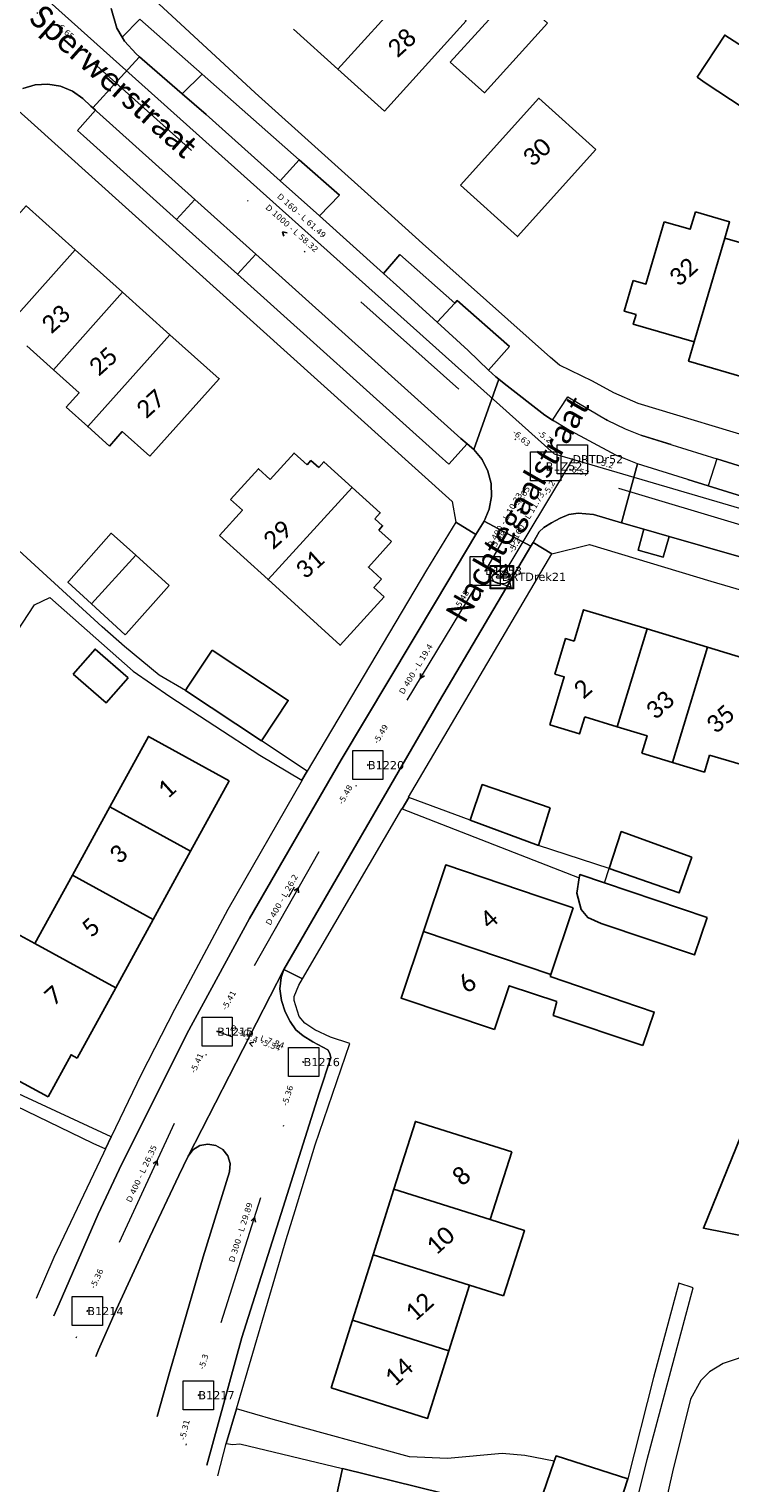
# Model space of a CAD drawing. Header units: metres. Extents: x 113074 to 114313, y 482627 to 483855.
# Tile 12 of 78: x 113458 to 113518, y 483092 to 483216. Entities that reach past the tile are written whole.
import ezdxf
from ezdxf.enums import TextEntityAlignment as Align

# ---------------------------------------------------------------- set-up
doc = ezdxf.new("R2010")
doc.units = ezdxf.units.M
doc.header["$MEASUREMENT"] = 0
doc.linetypes.add('DGN Style 2', pattern=[50.429501, 30.257701, -20.1718])
doc.linetypes.add('DGN Style 6', pattern=[30.473618, 0.016022, -6.408752, 11.215317, -6.408752, 0.016022, -6.408752])
for name, color, linetype, lineweight in [('BGT-Lijnen - BTD BEGROEID TERREINDEEL (v)', 94, 'Continuous', 13), ('BGT-Lijnen - BTD Groenvoorziening  gras- en kruidachtigen (v)', 94, 'Continuous', 13), ('BGT-Lijnen - Huisnummer overig (t)', 252, 'Continuous', 13), ('BGT-Lijnen - IMKL   Bijzondere knoop (p)', 252, 'Continuous', 13), ('BGT-Lijnen - ORL Straatnaam (t)', 7, 'Continuous', 13), ('BGT-Lijnen - PND grondvlak pand (v_mv)', 1, 'Continuous', 13), ('BGT-Lijnen - WGD Parkeervlak (v)', 7, 'Continuous', 13), ('BGT-Lijnen - WGD Rijbaan - Lokale weg (v)', 7, 'Continuous', 13), ('BGT-Lijnen - WGD Rijbaan - Lokale weg verkeersdrempel (v)', 7, 'Continuous', 13), ('BGT-Lijnen - WGD Voetpad (v)', 7, 'Continuous', 13), ('BGT-Lijnen - XXX Brandgang OTD (v)', 7, 'Continuous', 13), ('BGT-Lijnen - XXX Haagvoet BTD (v)', 211, 'Continuous', 13), ('Riolering - BOBs', 7, 'Continuous', 13), ('Riolering - Drainage', 254, 'Continuous', 13), ('Riolering - Gemengd riool', 7, 'Continuous', 13), ('Riolering - KNOOP_NUMMER', 7, 'Continuous', 13), ('Riolering - KNOOP_RIOOLPUT', 7, 'Continuous', 13), ('Riolering - Leidingtekst', 7, 'Continuous', 13), ('Riolering - Level 63', 7, 'Continuous', 13), ('Riolering - RIO-KNP', 4, 'Continuous', 13), ('Riolering - Stroomrichting', 7, 'Continuous', 13)]:
    doc.layers.add(name, color=color, linetype=linetype, lineweight=lineweight)
doc.styles.add('Style-Calibri', font='calibri.ttf')
doc.styles.add('Style-Verdana', font='verdana.ttf')

# ---------------------------------------------------------------- blocks, each defined once
blk = doc.blocks.new('IMKL Bijzondere knoop')
at = {"layer": 'BGT-Lijnen - IMKL   Bijzondere knoop (p)', "linetype": 'Continuous', "lineweight": 13}
for p, q in [((-39, 8), (39, 8)), ((-39, -9), (39, -9))]:
    blk.add_line(p, q, dxfattribs=at)
blk.add_arc((-40, -1), 8.3, 79.3818, 280.6182, dxfattribs=at)
at = {"layer": 'BGT-Lijnen - IMKL   Bijzondere knoop (p)', "linetype": 'Continuous', "lineweight": 13, "extrusion": (0, 0, -1)}
blk.add_arc((-41, -1), 8.42, 75.8538, 284.1462, dxfattribs=at)
at = {"layer": 'BGT-Lijnen - IMKL   Bijzondere knoop (p)', "linetype": 'Continuous', "lineweight": 13}
blk.add_ellipse((-4, -5), major_axis=(-79.3, -0.2), ratio=0.699465, dxfattribs=at)
for points in [[(-101, 98), (99, 98), (99, -102), (-101, -102)], [(-95, 92), (92, 92), (92, -96), (-95, -96)]]:
    blk.add_3dface(points, dxfattribs=at)
blk = doc.blocks.new('CDE bijzonder')
at = {"layer": 'Riolering - RIO-KNP', "color": 172}
for p, q in [((-1.14, -0.26), (0.34, 1.08)), ((0.34, 1.08), (0.76, -0.88)), ((0.76, -0.88), (-1.14, -0.26))]:
    blk.add_line(p, q, dxfattribs=at)
blk.add_3dface([(-1.14, -0.26), (0.34, 1.08), (0.76, -0.88)], dxfattribs=at)
blk = doc.blocks.new('rioput')
at = {"layer": 'Riolering - Level 63', "linetype": 'Continuous', "lineweight": 13}
blk.add_3dface([(-1.29, 1.24), (1.29, 1.24), (1.29, -1.24), (-1.29, -1.24)], dxfattribs=at)

msp = doc.modelspace()

# ---------------------------------------------------------------- linework, layer by layer
at = {"layer": 'BGT-Lijnen - BTD BEGROEID TERREINDEEL (v)', "linetype": 'DGN Style 2', "lineweight": 13, "flags": 128}
for points in [[(113520.1, 483103.39), (113518.67, 483102.64), (113517.37, 483102.21)], [(113517.37, 483102.21), (113516.22, 483101.49), (113515.47, 483100.76)], [(113515.47, 483100.76), (113514.58, 483099.17), (113513.05, 483092.94)], [(113513.05, 483092.94), (113509.94, 483079.23), (113506.93, 483061.79)]]:
    msp.add_lwpolyline(points, dxfattribs=at)
at = {"layer": 'BGT-Lijnen - BTD Groenvoorziening  gras- en kruidachtigen (v)', "linetype": 'DGN Style 2', "lineweight": 13, "flags": 128}
for points in [[(113472.81, 483212.52), (113467.5, 483217.2), (113465.98, 483215.68)], [(113465.98, 483215.68), (113466.19, 483215.33), (113467.17, 483214.25)], [(113467.17, 483214.25), (113467.46, 483214), (113467.7, 483213.79)], [(113467.7, 483213.79), (113471.12, 483210.83), (113472.81, 483212.52)], [(113484.57, 483202.16), (113481.11, 483205.19), (113479.49, 483203.39)], [(113479.49, 483203.39), (113482.85, 483200.38), (113484.57, 483202.16)], [(113472.2, 483201.78), (113470.64, 483200.07), (113475.85, 483195.39)], [(113475.85, 483195.39), (113477.41, 483197.11), (113472.2, 483201.78)], [(113494.43, 483192.93), (113492.92, 483191.28), (113495.57, 483188.86)], [(113499.11, 483189.21), (113494.63, 483193.15), (113494.43, 483192.93)], [(113495.57, 483188.86), (113497.32, 483187.19), (113499.11, 483189.21)], [(113512.76, 483172.97), (113510.61, 483173.59), (113510.12, 483171.8)], [(113510.12, 483171.8), (113512.25, 483171.19), (113512.76, 483172.97)], [(113472.62, 483120.85), (113472.04, 483120.49), (113471.62, 483119.94)], [(113473.98, 483120.86), (113473.3, 483120.98), (113472.62, 483120.85)], [(113475.01, 483119.97), (113474.58, 483120.51), (113473.98, 483120.86)], [(113471.62, 483119.94), (113470.83, 483118.29), (113468.34, 483113.04)], [(113475.17, 483118.62), (113475.21, 483119.31), (113475.01, 483119.97)], [(113470.05, 483101.54), (113472.9, 483111.34), (113475.17, 483118.62)], [(113468.34, 483113.04), (113465.51, 483106.85), (113463.97, 483103.39)], [(113463.97, 483103.39), (113463.73, 483102.8)], [(113468.97, 483097.67), (113470.05, 483101.54)]]:
    msp.add_lwpolyline(points, dxfattribs=at)
at = {"layer": 'BGT-Lijnen - ORL Straatnaam (t)', "linetype": 'Continuous', "lineweight": 13, "flags": 128}
msp.add_lwpolyline([(113480.23, 483142.12), (113480.72, 483142.99)], dxfattribs=at)
at = {"layer": 'BGT-Lijnen - PND grondvlak pand (v_mv)', "linetype": 'Continuous', "lineweight": 25, "flags": 128}
for points in [[(113480.63, 483216.37), (113484.44, 483212.94), (113490.43, 483219.57)], [(113490.43, 483219.57), (113484.44, 483212.94), (113488.42, 483209.34)], [(113488.42, 483209.34), (113495.4, 483217.08), (113493.17, 483219.09)], [(113502.36, 483216.87), (113499.45, 483219.5), (113494.04, 483213.53)], [(113494.04, 483213.53), (113496.98, 483210.92), (113502.36, 483216.87)], [(113520.62, 483213.85), (113517.52, 483215.85), (113515.15, 483212.26)], [(113515.15, 483212.26), (113515.94, 483211.72)], [(113515.94, 483211.72), (113519.01, 483209.69), (113519.81, 483210.91)], [(113506.49, 483206.07), (113501.61, 483210.45), (113494.92, 483203.01)], [(113494.92, 483203.01), (113499.79, 483198.62), (113506.49, 483206.07)], [(113461.96, 483197.47), (113457.76, 483201.24), (113451.94, 483194.73)], [(113515.01, 483200.73), (113514.57, 483199.24), (113512.34, 483199.89)], [(113517.53, 483198.49), (113517.93, 483199.87), (113515.01, 483200.73)], [(113512.34, 483199.89), (113510.78, 483194.55), (113509.69, 483194.87)], [(113514.9, 483189.6), (113517.53, 483198.49)], [(113519.89, 483197.8), (113517.53, 483198.49), (113514.9, 483189.6)], [(113453.78, 483188.33), (113454.99, 483189.68), (113461.96, 483197.47)], [(113466.02, 483193.85), (113461.96, 483197.47), (113454.99, 483189.68)], [(113509.69, 483194.87), (113508.92, 483192.23), (113509.93, 483191.94)], [(113457.84, 483189.26), (113460.1, 483187.23), (113466.02, 483193.85)], [(113470.07, 483190.22), (113466.02, 483193.85), (113460.1, 483187.23)], [(113509.93, 483191.94), (113509.69, 483191.12), (113514.9, 483189.6)], [(113461.19, 483184.02), (113463.04, 483182.36), (113470.07, 483190.22)], [(113470.07, 483190.22), (113463.04, 483182.36), (113464.9, 483180.7)], [(113468.35, 483179.83), (113474.28, 483186.46), (113470.07, 483190.22)], [(113514.9, 483189.6), (113514.42, 483187.97), (113519.7, 483186.43)], [(113460.1, 483187.23), (113462.3, 483185.26), (113461.19, 483184.02)], [(113464.9, 483180.7), (113465.99, 483181.93), (113468.35, 483179.83)], [(113481.8, 483179.09), (113480.69, 483180.1), (113478.63, 483177.84)], [(113482.79, 483178.86), (113482.13, 483179.46), (113481.8, 483179.09)], [(113485.65, 483177.16), (113483.24, 483179.35), (113482.79, 483178.86)], [(113478.63, 483177.84), (113477.63, 483178.76), (113475.24, 483176.13)], [(113474.31, 483173.05), (113478.46, 483169.27), (113485.65, 483177.16)], [(113485.65, 483177.16), (113478.46, 483169.27), (113482.68, 483165.43)], [(113487.6, 483174.48), (113488.05, 483174.98), (113485.65, 483177.16)], [(113475.24, 483176.13), (113476.26, 483175.2), (113474.31, 483173.05)], [(113487.92, 483173.51), (113488.26, 483173.88), (113487.6, 483174.48)], [(113467.14, 483171.36), (113465.05, 483173.23), (113461.42, 483169.14)], [(113489.02, 483172.52), (113487.92, 483173.51)], [(113488.16, 483169.32), (113487.04, 483170.34), (113489.02, 483172.52)], [(113463.36, 483167.19), (113467.14, 483171.36)], [(113467.14, 483171.36), (113463.36, 483167.19), (113466.25, 483164.55)], [(113470.01, 483168.76), (113467.14, 483171.36)], [(113488.4, 483167.8), (113487.51, 483168.61), (113488.16, 483169.32)], [(113461.42, 483169.14), (113461.34, 483169.04), (113463.36, 483167.19)], [(113466.25, 483164.55), (113466.32, 483164.64), (113470.01, 483168.76)], [(113482.68, 483165.43), (113484.62, 483163.65), (113488.4, 483167.8)], [(113510.88, 483165.05), (113505.45, 483166.69), (113504.63, 483164.01)], [(113505.55, 483157.52), (113508.33, 483156.68), (113510.88, 483165.05)], [(113516.05, 483163.48), (113510.88, 483165.05), (113508.33, 483156.68)], [(113466.49, 483160.87), (113463.66, 483163.33), (113461.79, 483161.19)], [(113473.69, 483163.24), (113471.58, 483160.06)], [(113477.89, 483155.48), (113480.18, 483158.93), (113473.69, 483163.24)], [(113504.63, 483164.01), (113503.91, 483164.23), (113502.99, 483161.18)], [(113510.43, 483154.42), (113513.06, 483153.62), (113516.05, 483163.48)], [(113521.37, 483161.87), (113516.05, 483163.48), (113513.06, 483153.62)], [(113516.22, 483154.26), (113518.84, 483153.47), (113521.37, 483161.87)], [(113461.79, 483161.19), (113464.62, 483158.73), (113466.49, 483160.87)], [(113502.99, 483161.18), (113503.79, 483160.94), (113502.55, 483156.84)], [(113471.58, 483160.06), (113471.4, 483159.78), (113477.89, 483155.48)], [(113502.55, 483156.84), (113505.11, 483156.07), (113505.55, 483157.52)], [(113475.13, 483152.06), (113468.22, 483155.85), (113464.92, 483149.83)], [(113508.33, 483156.68), (113510.88, 483155.91), (113510.43, 483154.42)], [(113513.06, 483153.62), (113515.78, 483152.8), (113516.22, 483154.26)], [(113464.92, 483149.83), (113471.84, 483146.04), (113475.13, 483152.06)], [(113502.59, 483149.74), (113496.78, 483151.74), (113495.75, 483148.7)], [(113471.84, 483146.04), (113464.92, 483149.83), (113461.72, 483143.98)], [(113495.75, 483148.7), (113501.59, 483146.53), (113502.59, 483149.74)], [(113514.7, 483145.53), (113508.67, 483147.72), (113507.64, 483144.57)], [(113461.72, 483143.98), (113468.64, 483140.2), (113471.84, 483146.04)], [(113501.66, 483142.17), (113493.66, 483144.86), (113491.75, 483139.16)], [(113507.64, 483144.57), (113513.62, 483142.47), (113514.7, 483145.53)], [(113468.64, 483140.2), (113461.72, 483143.98), (113458.52, 483138.14)], [(113505.08, 483143.76), (113504.86, 483142.44), (113505.25, 483141.04)], [(113507.23, 483143.33), (113505.12, 483144.04), (113505.08, 483143.76)], [(113516.02, 483140.38), (113507.23, 483143.33)], [(113504.56, 483141.2), (113501.66, 483142.17)], [(113491.75, 483139.16), (113502.65, 483135.5), (113504.56, 483141.2)], [(113505.25, 483141.04), (113505.8, 483140.36), (113506.96, 483139.84)], [(113458.52, 483138.14), (113465.44, 483134.35), (113468.64, 483140.2)], [(113506.96, 483139.84), (113514.94, 483137.16), (113516.02, 483140.38)], [(113456.33, 483139.34), (113451.03, 483129.66), (113459.64, 483125.03)], [(113465.44, 483134.35), (113458.52, 483138.14), (113456.33, 483139.34)], [(113491.75, 483139.16), (113489.84, 483133.46), (113497.83, 483130.78)], [(113502.59, 483135.32), (113502.65, 483135.5), (113491.75, 483139.16)], [(113497.83, 483130.78), (113499.09, 483134.53), (113503.17, 483133.17)], [(113508.8, 483133.19), (113505, 483134.49), (113502.59, 483135.32)], [(113462.14, 483128.33), (113465.44, 483134.35)], [(113503.17, 483133.17), (113502.85, 483131.97), (113510.5, 483129.43)], [(113510.5, 483129.43), (113511.49, 483132.27), (113508.8, 483133.19)], [(113459.64, 483125.03), (113461.61, 483128.62), (113462.14, 483128.33)], [(113499.3, 483120.32), (113491.06, 483122.92), (113489.23, 483117.13)], [(113519.32, 483122.72), (113515.69, 483113.79), (113523.52, 483112.24)], [(113489.23, 483117.13), (113497.47, 483114.52), (113499.3, 483120.32)], [(113497.47, 483114.52), (113489.23, 483117.13), (113487.46, 483111.52)], [(113498.61, 483108), (113500.38, 483113.6), (113497.47, 483114.52)], [(113495.7, 483108.92), (113487.46, 483111.52), (113485.69, 483105.91)], [(113487.46, 483111.52), (113495.7, 483108.92), (113498.61, 483108)], [(113485.69, 483105.91), (113493.93, 483103.31), (113495.7, 483108.92)], [(113493.93, 483103.31), (113485.69, 483105.91), (113483.86, 483100.12)], [(113483.86, 483100.12), (113492.1, 483097.52), (113493.93, 483103.31)], [(113502.94, 483093.87), (113501.97, 483091.04), (113508.17, 483089.11)], [(113509.23, 483092.34), (113503.09, 483094.31), (113502.94, 483093.87)], [(113493.48, 483091.08), (113484.84, 483093.23), (113484.05, 483089.73)], [(113508.17, 483089.11), (113509.23, 483092.34)]]:
    msp.add_lwpolyline(points, dxfattribs=at)
at = {"layer": 'BGT-Lijnen - WGD Parkeervlak (v)', "linetype": 'Continuous', "lineweight": 13, "flags": 128}
for points in [[(113472.81, 483212.52), (113471.12, 483210.83), (113473.18, 483209.05)], [(113481.11, 483205.19), (113472.81, 483212.52)], [(113463.78, 483209.34), (113463.7, 483209.42), (113462.15, 483207.7)], [(113470.64, 483200.07), (113472.2, 483201.78), (113463.78, 483209.34)], [(113473.18, 483209.05), (113479.49, 483203.39), (113481.11, 483205.19)], [(113462.15, 483207.7), (113462.68, 483207.22), (113470.64, 483200.07)], [(113477.41, 483197.11), (113475.85, 483195.39), (113493.08, 483179.9)], [(113495.49, 483180.89), (113494.96, 483181.34), (113477.41, 483197.11)], [(113489.74, 483197.09), (113488.33, 483195.47), (113489.74, 483194.2)], [(113494.43, 483192.93), (113489.74, 483197.09)], [(113489.74, 483194.2), (113492.92, 483191.28), (113494.43, 483192.93)], [(113493.08, 483179.9), (113493.92, 483179.15), (113495.49, 483180.89)], [(113521.39, 483178.18), (113516.83, 483179.6), (113516.11, 483177.29)], [(113516.11, 483177.29), (113523.08, 483175.12), (113538.69, 483170.44)]]:
    msp.add_lwpolyline(points, dxfattribs=at)
at = {"layer": 'BGT-Lijnen - WGD Rijbaan - Lokale weg (v)', "linetype": 'Continuous', "lineweight": 13, "flags": 128}
for points in [[(113467.7, 483213.79), (113467.46, 483214), (113465.55, 483211.92)], [(113473.18, 483209.05), (113471.12, 483210.83), (113467.7, 483213.79)], [(113465.55, 483211.92), (113463.48, 483209.62), (113463.7, 483209.42)], [(113463.7, 483209.42), (113463.78, 483209.34), (113472.2, 483201.78)], [(113482.85, 483200.38), (113479.49, 483203.39), (113473.18, 483209.05)], [(113472.2, 483201.78), (113477.41, 483197.11), (113494.96, 483181.34)], [(113489.74, 483194.2), (113488.33, 483195.47), (113482.85, 483200.38)], [(113495.57, 483188.86), (113492.92, 483191.28), (113489.74, 483194.2)], [(113497.94, 483186.61), (113497.32, 483187.19), (113495.57, 483188.86)], [(113496.07, 483180.39), (113498.19, 483186.41), (113497.94, 483186.61)], [(113494.96, 483181.34), (113495.49, 483180.89), (113496.07, 483180.39)], [(113516.11, 483177.29), (113510.07, 483179.18), (113508.69, 483174.14)], [(113523.08, 483175.12), (113516.11, 483177.29)], [(113496.94, 483174.28), (113496.24, 483173.12), (113492.87, 483167.49)], [(113493.13, 483158.91), (113500.94, 483172.13), (113496.94, 483174.28)], [(113508.69, 483174.14), (113510.61, 483173.59), (113512.76, 483172.97)], [(113512.76, 483172.97), (113545.44, 483163.58), (113551.97, 483161.7)], [(113492.87, 483167.49), (113484.71, 483153.86), (113476.88, 483140.29)], [(113471.62, 483119.94), (113479.8, 483135.93), (113493.13, 483158.91)], [(113476.88, 483140.29), (113471.5, 483130.41), (113465.73, 483118.81)], [(113479.57, 483135.22), (113479.8, 483135.93), (113471.62, 483119.94)], [(113479.61, 483133.28), (113479.47, 483134.25), (113479.57, 483135.22)], [(113480.36, 483131.46), (113479.93, 483132.29), (113479.61, 483133.28)], [(113481.47, 483130.25), (113480.84, 483130.77), (113480.36, 483131.46)], [(113483.57, 483129.05), (113482.29, 483129.73), (113481.47, 483130.25)], [(113479.75, 483115.6), (113482.82, 483125.34), (113483.83, 483128.37)], [(113483.83, 483128.37), (113483.73, 483128.74), (113483.57, 483129.05)], [(113471.62, 483119.94), (113472.04, 483120.49), (113472.62, 483120.85)], [(113472.62, 483120.85), (113473.3, 483120.98), (113473.98, 483120.86)], [(113473.98, 483120.86), (113474.58, 483120.51), (113475.01, 483119.97)], [(113468.34, 483113.04), (113470.83, 483118.29), (113471.62, 483119.94)], [(113475.01, 483119.97), (113475.21, 483119.31), (113475.17, 483118.62)], [(113465.73, 483118.81), (113463.92, 483114.99), (113460.6, 483107.31)], [(113475.17, 483118.62), (113472.9, 483111.34), (113470.05, 483101.54)], [(113473.21, 483093.53), (113476.22, 483104.43), (113479.75, 483115.6)], [(113463.97, 483103.39), (113465.51, 483106.85), (113468.34, 483113.04)], [(113460.6, 483107.31), (113460.14, 483106.3)], [(113463.73, 483102.8), (113463.97, 483103.39)], [(113470.05, 483101.54), (113468.97, 483097.67)]]:
    msp.add_lwpolyline(points, dxfattribs=at)
at = {"layer": 'BGT-Lijnen - WGD Rijbaan - Lokale weg verkeersdrempel (v)', "linetype": 'Continuous', "lineweight": 13, "flags": 128}
for points in [[(113465.98, 483215.68), (113465.52, 483216.45), (113465.04, 483218.12)], [(113467.17, 483214.25), (113466.19, 483215.33), (113465.98, 483215.68)], [(113465.55, 483211.92), (113467.46, 483214), (113467.17, 483214.25)], [(113457.49, 483211.29), (113458.54, 483211.6), (113459.63, 483211.66)], [(113459.63, 483211.66), (113460.71, 483211.48), (113461.72, 483211.06)], [(113463.3, 483209.78), (113463.48, 483209.62), (113465.55, 483211.92)], [(113461.72, 483211.06), (113462.61, 483210.43), (113463.3, 483209.78)], [(113498.19, 483186.41), (113496.07, 483180.39), (113496.76, 483179.54)], [(113502.12, 483183.34), (113498.65, 483186.05), (113498.19, 483186.41)], [(113504.01, 483182.16), (113502.8, 483182.92), (113502.12, 483183.34)], [(113510.07, 483179.18), (113508.21, 483179.92), (113504.01, 483182.16)], [(113496.76, 483179.54), (113497.26, 483178.55), (113497.53, 483177.48)], [(113506.28, 483174.83), (113508.69, 483174.14), (113510.07, 483179.18)], [(113497.53, 483177.48), (113497.57, 483176.38), (113497.37, 483175.3)], [(113497.37, 483175.3), (113496.94, 483174.28), (113500.94, 483172.13)], [(113502.69, 483174.14), (113503.43, 483174.53), (113504.18, 483174.83)], [(113504.18, 483174.83), (113504.98, 483174.96), (113506.28, 483174.83)], [(113500.94, 483172.13), (113501.12, 483172.44), (113501.65, 483173.36)], [(113501.65, 483173.36), (113502.05, 483173.72), (113502.69, 483174.14)]]:
    msp.add_lwpolyline(points, dxfattribs=at)
at = {"layer": 'BGT-Lijnen - WGD Voetpad (v)', "linetype": 'Continuous', "lineweight": 13, "flags": 128}
for points in [[(113465.04, 483218.12), (113465.52, 483216.45), (113465.98, 483215.68)], [(113488.41, 483200.95), (113477.37, 483210.91), (113469.11, 483218.53)], [(113465.98, 483215.68), (113467.5, 483217.2), (113472.81, 483212.52)], [(113459.63, 483211.66), (113458.54, 483211.6), (113457.49, 483211.29)], [(113461.72, 483211.06), (113460.71, 483211.48), (113459.63, 483211.66)], [(113472.81, 483212.52), (113481.11, 483205.19), (113484.57, 483202.16)], [(113456.06, 483210.32), (113457.91, 483208.65), (113494.2, 483175.96)], [(113463.3, 483209.78), (113462.61, 483210.43), (113461.72, 483211.06)], [(113462.15, 483207.7), (113463.7, 483209.42), (113463.48, 483209.62)], [(113463.48, 483209.62), (113463.3, 483209.78)], [(113470.64, 483200.07), (113462.68, 483207.22), (113462.15, 483207.7)], [(113484.57, 483202.16), (113482.85, 483200.38), (113488.33, 483195.47)], [(113502.61, 483188.27), (113491.66, 483198.02), (113488.41, 483200.95)], [(113493.08, 483179.9), (113475.85, 483195.39), (113470.64, 483200.07)], [(113488.33, 483195.47), (113489.74, 483197.09), (113494.43, 483192.93)], [(113494.43, 483192.93), (113494.63, 483193.15), (113499.11, 483189.21)], [(113499.11, 483189.21), (113497.32, 483187.19), (113497.94, 483186.61)], [(113506.21, 483186.24), (113503.4, 483187.61), (113502.61, 483188.27)], [(113497.94, 483186.61), (113498.19, 483186.41), (113498.65, 483186.05)], [(113498.65, 483186.05), (113502.12, 483183.34), (113502.8, 483182.92)], [(113510.11, 483184.35), (113508.03, 483185.25), (113506.21, 483186.24)], [(113502.8, 483182.92), (113504.09, 483184.92), (113507.45, 483182.92)], [(113532.4, 483177.62), (113532.4, 483177.62), (113510.11, 483184.35)], [(113507.45, 483182.92), (113509.01, 483182.18), (113510.42, 483181.6)], [(113495.49, 483180.89), (113493.92, 483179.15), (113493.08, 483179.9)], [(113496.76, 483179.54), (113496.07, 483180.39), (113495.49, 483180.89)], [(113510.42, 483181.6), (113516.83, 483179.6), (113521.39, 483178.18)], [(113497.53, 483177.48), (113497.26, 483178.55), (113496.76, 483179.54)], [(113497.37, 483175.3), (113497.57, 483176.38), (113497.53, 483177.48)], [(113494.2, 483175.96), (113494.51, 483174.19), (113496.24, 483173.12)], [(113496.24, 483173.12), (113496.94, 483174.28), (113497.37, 483175.3)], [(113504.18, 483174.83), (113503.43, 483174.53), (113502.69, 483174.14)], [(113506.28, 483174.83), (113504.98, 483174.96), (113504.18, 483174.83)], [(113510.61, 483173.59), (113508.69, 483174.14), (113506.28, 483174.83)], [(113484.71, 483153.86), (113492.87, 483167.49), (113496.24, 483173.12)], [(113496.24, 483173.12), (113494.51, 483174.19), (113492, 483170.09)], [(113501.65, 483173.36), (113501.12, 483172.44), (113502.74, 483171.49)], [(113502.69, 483174.14), (113502.05, 483173.72), (113501.65, 483173.36)], [(113512.25, 483171.19), (113510.12, 483171.8), (113510.61, 483173.59)], [(113500.94, 483172.13), (113493.13, 483158.91), (113479.8, 483135.93)], [(113502.74, 483171.49), (113501.12, 483172.44), (113500.94, 483172.13)], [(113502.74, 483171.49), (113505.95, 483172.27), (113516.32, 483169.14)], [(113545.44, 483163.58), (113512.76, 483172.97), (113512.25, 483171.19)], [(113490.51, 483150.64), (113490.47, 483150.65), (113502.74, 483171.49)], [(113492, 483170.09), (113481.8, 483152.89), (113481.36, 483152.12)], [(113516.32, 483169.14), (113538.3, 483162.7), (113556.31, 483157.42)], [(113471.5, 483130.41), (113476.88, 483140.29), (113484.71, 483153.86)], [(113481.36, 483152.12), (113481.38, 483152.11), (113475.03, 483141.05)], [(113489.89, 483149.66), (113489.92, 483149.65), (113490.51, 483150.64)], [(113479.8, 483135.93), (113481.4, 483135.11), (113489.89, 483149.66)], [(113475.03, 483141.05), (113470.45, 483132.49), (113467.6, 483126.95)], [(113481.4, 483135.11), (113479.8, 483135.93), (113479.57, 483135.22)], [(113479.57, 483135.22), (113479.47, 483134.25), (113479.61, 483133.28)], [(113480.69, 483133.61), (113481.09, 483134.59), (113481.4, 483135.11)], [(113479.61, 483133.28), (113479.93, 483132.29), (113480.36, 483131.46)], [(113481.13, 483131.89), (113480.68, 483133.28), (113480.69, 483133.61)], [(113480.36, 483131.46), (113480.84, 483130.77), (113481.47, 483130.25)], [(113482.47, 483130.77), (113481.61, 483131.34), (113481.13, 483131.89)], [(113485.44, 483129.6), (113483.8, 483130.12), (113482.47, 483130.77)], [(113463.92, 483114.99), (113465.73, 483118.81), (113471.5, 483130.41)], [(113480.77, 483115.29), (113482.5, 483120.91), (113485.44, 483129.6)], [(113481.47, 483130.25), (113482.29, 483129.73), (113483.57, 483129.05)], [(113483.83, 483128.37), (113482.82, 483125.34), (113479.75, 483115.6)], [(113483.57, 483129.05), (113483.73, 483128.74), (113483.83, 483128.37)], [(113467.6, 483126.95), (113465.05, 483121.59), (113464.57, 483120.58)], [(113464.57, 483120.58), (113464.39, 483120.2), (113460.15, 483111.28)], [(113460.14, 483106.3), (113460.6, 483107.31), (113463.92, 483114.99)], [(113479.75, 483115.6), (113476.22, 483104.43), (113473.21, 483093.53)], [(113475.76, 483098.34), (113480.01, 483112.83), (113480.77, 483115.29)], [(113460.15, 483111.28), (113458.62, 483107.78)], [(113474.16, 483092.6), (113474.89, 483095.36), (113475.76, 483098.34)]]:
    msp.add_lwpolyline(points, dxfattribs=at)
at = {"layer": 'BGT-Lijnen - XXX Brandgang OTD (v)', "linetype": 'Continuous', "lineweight": 13, "flags": 128}
for points in [[(113464.28, 483165.23), (113455.42, 483173.29), (113456.66, 483174.79)], [(113454.52, 483161.1), (113458.47, 483167.11), (113459.79, 483167.74)], [(113459.79, 483167.74), (113466.91, 483161.43), (113470.06, 483159.27)], [(113469.16, 483161.1), (113466.18, 483163.55), (113464.28, 483165.23)], [(113477.89, 483155.48), (113471.4, 483159.78), (113469.16, 483161.1)], [(113470.06, 483159.27), (113477.75, 483154.24), (113481.36, 483152.12)], [(113481.36, 483152.12), (113481.8, 483152.89), (113477.89, 483155.48)], [(113490.51, 483150.64), (113489.92, 483149.65), (113505.08, 483143.76)], [(113501.59, 483146.53), (113495.75, 483148.7), (113490.51, 483150.64)], [(113507.23, 483143.33), (113507.64, 483144.57), (113501.59, 483146.53)], [(113505.08, 483143.76), (113505.12, 483144.04), (113507.23, 483143.33)], [(113436.98, 483133.89), (113463.47, 483121.07), (113464.57, 483120.58)], [(113464.57, 483120.58), (113465.05, 483121.59), (113453.95, 483126.75)], [(113509.56, 483088.73), (113510.89, 483094), (113514.81, 483108.7)], [(113514.81, 483108.7), (113513.58, 483109.08), (113511.42, 483101.02)], [(113511.42, 483101.02), (113509.23, 483092.34), (113508.17, 483089.11)], [(113475.76, 483098.34), (113474.89, 483095.36), (113475.45, 483095.28)], [(113490.56, 483094.22), (113478.89, 483097.43), (113475.76, 483098.34)], [(113475.45, 483095.28), (113476.05, 483095.34), (113484.84, 483093.23)], [(113498.47, 483094.52), (113493.8, 483094.08), (113490.56, 483094.22)], [(113502.94, 483093.87), (113500.41, 483094.34), (113498.47, 483094.52)], [(113508.17, 483089.11), (113501.97, 483091.04), (113502.94, 483093.87)], [(113484.84, 483093.23), (113493.48, 483091.08), (113495.57, 483089.58)]]:
    msp.add_lwpolyline(points, dxfattribs=at)
at = {"layer": 'BGT-Lijnen - XXX Haagvoet BTD (v)', "linetype": 'DGN Style 6', "lineweight": 13, "flags": 128}
for points in [[(113507.45, 483182.92), (113504.09, 483184.92), (113502.8, 483182.92)], [(113502.8, 483182.92), (113504.01, 483182.16), (113508.21, 483179.92)], [(113510.42, 483181.6), (113509.01, 483182.18), (113507.45, 483182.92)], [(113516.11, 483177.29), (113516.83, 483179.6), (113510.42, 483181.6)], [(113508.21, 483179.92), (113510.07, 483179.18), (113516.11, 483177.29)]]:
    msp.add_lwpolyline(points, dxfattribs=at)
at = {"layer": 'Riolering - Drainage', "linetype": 'Continuous', "lineweight": 13, "flags": 128}
for points in [[(113458.36, 483219.99), (113502.93, 483180.03), (113504.49, 483179.57)], [(113504.49, 483179.57), (113498.46, 483169.51)], [(113504.49, 483179.57), (113573.88, 483159.21)]]:
    msp.add_lwpolyline(points, dxfattribs=at)
at = {"layer": 'Riolering - Gemengd riool', "color": 94, "linetype": 'DGN Style 6', "lineweight": 13, "flags": 128}
for points in [[(113458.69, 483217.78), (113502.2, 483178.95)], [(113502.2, 483178.95), (113497.03, 483170.01)], [(113502.2, 483178.95), (113571.87, 483158.09)], [(113487, 483153.4), (113497.03, 483170.01)], [(113474.1, 483130.6), (113487, 483153.4)], [(113463, 483106.7), (113474.1, 483130.6)], [(113481.5, 483128), (113474.1, 483130.6)], [(113472.5, 483099.5), (113481.5, 483128)], [(113462.06, 483104.42), (113463, 483106.7)], [(113471.46, 483095.24), (113472.5, 483099.5)]]:
    msp.add_lwpolyline(points, dxfattribs=at)
at = {"layer": 'Riolering - KNOOP_RIOOLPUT', "color": 7, "linetype": 'Continuous', "lineweight": 13}
for p in [(113504.49, 483179.57), (113502.2, 483178.95), (113497.03, 483170.01), (113498.46, 483169.51), (113487, 483153.4), (113474.1, 483130.6), (113481.5, 483128), (113463, 483106.7), (113472.5, 483099.5)]:
    msp.add_point(p, dxfattribs=at)
at = {"layer": 'Riolering - Stroomrichting', "color": 30, "linetype": 'Continuous', "lineweight": 25, "flags": 128}
for points in [[(113480.09, 483198.95), (113479.7, 483199.03)], [(113479.82, 483198.65), (113479.7, 483199.03)], [(113499.77, 483175.15), (113500.12, 483175.35)], [(113500.12, 483174.95), (113500.12, 483175.35)], [(113491.51, 483161.25), (113491.5, 483160.85)], [(113491.85, 483161.04), (113491.5, 483160.85)], [(113480.7, 483142.67), (113481.04, 483142.87)], [(113481.05, 483142.47), (113481.04, 483142.87)], [(113477.25, 483129.7), (113476.86, 483129.63)], [(113477.12, 483129.33), (113476.86, 483129.63)], [(113468.64, 483119.33), (113468.97, 483119.56)], [(113469.01, 483119.16), (113468.97, 483119.56)], [(113477.01, 483114.43), (113477.3, 483114.7)], [(113477.39, 483114.31), (113477.3, 483114.7)]]:
    msp.add_lwpolyline(points, dxfattribs=at)

# ---------------------------------------------------------------- block references
at = {"layer": 'BGT-Lijnen - IMKL   Bijzondere knoop (p)', "linetype": 'Continuous', "lineweight": 13, "xscale": 0.0100096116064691, "yscale": 0.0100096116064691}
msp.add_blockref('IMKL Bijzondere knoop', (113498.46, 483169.51), dxfattribs=at)
at = {"layer": 'Riolering - Level 63', "linetype": 'Continuous', "lineweight": 13}
for p in [(113504.49, 483179.57), (113502.2, 483178.95), (113497.03, 483170.01), (113487, 483153.4), (113474.1, 483130.6), (113481.5, 483128), (113463, 483106.7), (113472.5, 483099.5)]:
    msp.add_blockref('rioput', p, dxfattribs=at)
at = {"layer": 'Riolering - RIO-KNP', "color": 172}
msp.add_blockref('CDE bijzonder', (113498.46, 483169.51), dxfattribs=at)

# ---------------------------------------------------------------- texts
at = {"layer": 'BGT-Lijnen - Huisnummer overig (t)', "linetype": 'Continuous', "lineweight": 13, "style": 'Style-Calibri'}
for s, p in [('28', (113489.9, 483215.2)), ('30', (113501.45, 483205.86)), ('32', (113513.97, 483195.61)), ('23', (113460.3, 483191.58)), ('25', (113464.36, 483187.96)), ('27', (113468.41, 483184.32)), ('29', (113479.26, 483173.12)), ('31', (113482.03, 483170.59)), ('2', (113505.37, 483159.94)), ('33', (113511.98, 483158.56)), ('35', (113517.15, 483157.36)), ('1', (113469.79, 483151.4)), ('3', (113465.66, 483145.81)), ('4', (113497.35, 483140.23)), ('5', (113463.29, 483139.54)), ('7', (113460.1, 483133.71)), ('6', (113495.5, 483134.75)), ('8', (113495.01, 483118.26)), ('10', (113493.19, 483112.75)), ('12', (113491.39, 483107.07)), ('14', (113489.64, 483101.49))]:
    msp.add_text(s, height=1.5, rotation=41.85, dxfattribs=at).set_placement(p, align=Align.MIDDLE_CENTER)
at = {"layer": 'BGT-Lijnen - ORL Straatnaam (t)', "color": 7, "linetype": 'Continuous', "lineweight": 13, "style": 'Style-Calibri'}
for s, rotation, p in [('Sperwerstraat', 318.1794, (113465.27, 483211.89)), ('Nachtegaalstraat', 60.1887, (113499.79, 483175.32))]:
    msp.add_text(s, height=2, rotation=rotation, dxfattribs=at).set_placement(p, align=Align.MIDDLE_CENTER)
at = {"layer": 'Riolering - BOBs', "color": 7, "linetype": 'Continuous', "lineweight": 13, "style": 'Style-Verdana'}
for s, rotation, p in [('-6.65', 318.2534, (113460.95, 483216.03)), ('-6.63', 318.2534, (113499.98, 483181.2)), ('-5.2', 322.0359, (113501.99, 483181.31)), ('-5.2', 343.6493, (113507.3, 483178.95)), ('-6.57', 343.3364, (113504.99, 483178.32)), ('-6.65', 59.9601, (113500.45, 483176.32)), ('-5.2', 59.0559, (113502.71, 483176.99)), ('-5.48', 59.9601, (113498.28, 483172.58)), ('-5.2', 59.0559, (113499.76, 483172.07)), ('-5.48', 58.8692, (113495.23, 483167.42)), ('-5.49', 58.8692, (113488.3, 483155.94)), ('-5.48', 60.5003, (113485.28, 483150.76)), ('-5.41', 60.5003, (113475.32, 483133.17)), ('-5.4', 340.641, (113476.87, 483129.84)), ('-5.34', 340.641, (113478.6, 483129.23)), ('-5.41', 65.0878, (113472.59, 483127.82)), ('-5.36', 72.4665, (113480.36, 483125.06)), ('-5.36', 65.0878, (113464.02, 483109.37)), ('-5.3', 72.4665, (113473.17, 483102.29)), ('-5.31', 76.3042, (113471.56, 483096.48))]:
    msp.add_text(s, height=0.5, rotation=rotation, dxfattribs=at).set_placement(p, align=Align.CENTER)
at = {"layer": 'Riolering - KNOOP_NUMMER', "color": 7, "linetype": 'Continuous', "lineweight": 13, "style": 'Style-Verdana'}
for s, p in [('B1Z52', (113502.2, 483178.95)), ('DRTDr52', (113504.49, 483179.57)), ('B1Z53', (113497.03, 483170.01)), ('DRTDrek21', (113498.46, 483169.51)), ('B1220', (113487, 483153.4)), ('B1215', (113474.1, 483130.6)), ('B1216', (113481.5, 483128)), ('B1214', (113463, 483106.7)), ('B1217', (113472.5, 483099.5))]:
    msp.add_text(s, height=0.7, dxfattribs=at).set_placement(p, align=Align.MIDDLE_LEFT)
at = {"layer": 'Riolering - Leidingtekst', "color": 7, "linetype": 'Continuous', "lineweight": 13, "style": 'Style-Verdana'}
for s, rotation, p in [('D 160 - L 61.49', 318.1216, (113481.17, 483200.22)), ('D 1000 - L 58.32', 318.253, (113480.34, 483199.13)), ('D 400 - L 10.33', 59.9592, (113498.9, 483174.24)), ('D 160 - L 11.73', 59.0614, (113500.76, 483174.31)), ('D 400 - L 19.4', 58.8742, (113491.31, 483161.5)), ('D 400 - L 26.2', 60.4993, (113479.85, 483141.77)), ('D 300 - L 7.84', 340.641, (113477.46, 483129.95)), ('D 400 - L 26.35', 65.0882, (113467.86, 483118.35)), ('D 300 - L 29.89', 72.4744, (113476.35, 483113.36))]:
    msp.add_text(s, height=0.5, rotation=rotation, dxfattribs=at).set_placement(p, align=Align.CENTER)

doc.saveas('drawing.dxf')
